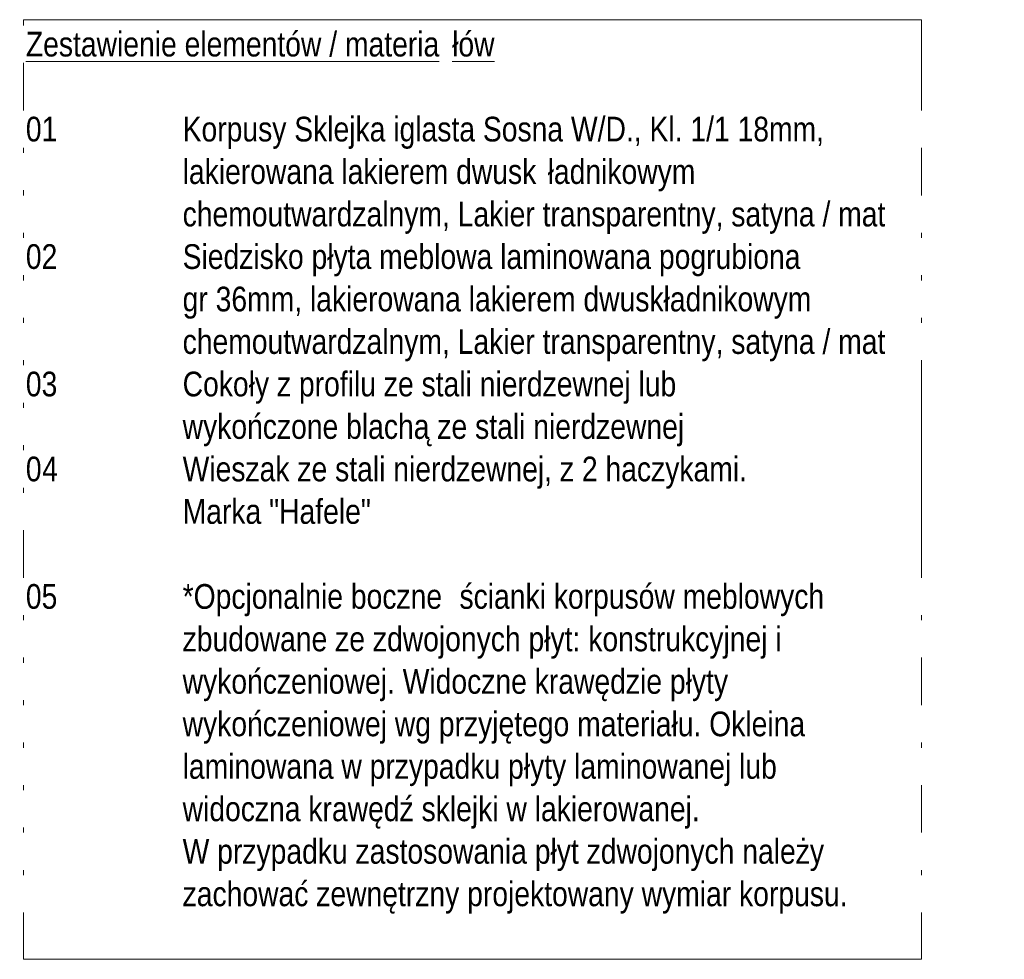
# Model space of a CAD drawing. Header units: centimetres. Extents: x 24002 to 25727, y -691 to 14792.
# Tile 1 of 6: x 24821 to 25618, y -691 to 70. Entities that reach past the tile are written whole.
import ezdxf

# ---------------------------------------------------------------- set-up
doc = ezdxf.new("R2010")
doc.units = ezdxf.units.CM
doc.layers.add('G-ANNO-TEXT', color=231, linetype='Continuous', lineweight=9)
doc.styles.add('Arial Narrow_1', font='ARIALN.TTF', dxfattribs={"height": 20})

msp = doc.modelspace()

# ---------------------------------------------------------------- linework, layer by layer
at = {"layer": 'G-ANNO-TEXT', "color": 250, "flags": 128}
msp.add_lwpolyline([(24823.54, 70.12), (25551.13, 70.12), (25551.13, -690.58), (24823.54, -690.58)], close=True, dxfattribs=at)

# ---------------------------------------------------------------- next in the draw order: texts
at = {"layer": 'G-ANNO-TEXT', "color": 7, "char_height": 20, "attachment_point": 1, "style": 'Arial Narrow_1', "bg_fill": 3, "box_fill_scale": 1.25, "bg_fill_color": 256, "bg_fill_true_color": 13158600, "bg_fill_transparency": 0}
for s, insert, width in [('\\LZestawienie elementów / materia', (24825.54, 60.34), 418.4809), ('01', (24825.54, -8.45), 32.0675), ('02', (24825.54, -111.64), 32.0675), ('03', (24825.54, -214.83), 32.0675), ('\\fArial Narrow|b0|i0|c238|p34|;0', (24825.54, -283.62), 16.0338), ('05', (24825.54, -386.8), 32.0675)]:
    msp.add_mtext(s, dxfattribs=dict(at, insert=insert, width=width))

# ---------------------------------------------------------------- next in the draw order: texts
for s, insert, width in [('\\Lłów', (25170.82, 60.34), 42.4894), ('\\fArial Narrow|b0|i0|c238|p34|;^I', (24852, -8.45), 121.8565), ('\\fArial Narrow|b0|i0|c238|p34|;4', (24838.77, -283.62), 16.0338), ('\\fArial Narrow|b0|i0|c238|p34|;^I', (24852, -386.8), 121.8565)]:
    msp.add_mtext(s, dxfattribs=dict(at, insert=insert, width=width))

# ---------------------------------------------------------------- next in the draw order: texts
for s, insert, width in [('Korpusy Sklejka iglasta Sosna W/D., Kl. 1/1 18mm, ', (24952.54, -8.45), 658.9871), ('*Opcjonalnie boczne ', (24952.54, -386.8), 271.7721)]:
    msp.add_mtext(s, dxfattribs=dict(at, insert=insert, width=width))

# ---------------------------------------------------------------- next in the draw order: texts
for s, insert, width in [('\\fArial Narrow|b0|i0|c238|p34|;^I', (24825.54, -42.85), 153.924), ('ładnikowym ', (25248.21, -42.85), 157.1307), ('ścianki korpusów meblowych ', (25176.78, -386.8), 377.5948), ('\\fArial Narrow|b0|i0|c238|p34|;^I', (24825.54, -421.2), 153.924)]:
    msp.add_mtext(s, dxfattribs=dict(at, insert=insert, width=width))

# ---------------------------------------------------------------- next in the draw order: texts
for s, insert, width in [('lakierowana lakierem dwusk', (24952.54, -42.85), 358.3543), ('zbudowane ze zdwojonych płyt: konstrukcyjnej i ', (24952.54, -421.2), 617.2994)]:
    msp.add_mtext(s, dxfattribs=dict(at, insert=insert, width=width))

# ---------------------------------------------------------------- next in the draw order: texts
at = {"layer": 'G-ANNO-TEXT', "color": 7, "char_height": 20, "width": 153.924, "attachment_point": 1, "style": 'Arial Narrow_1', "bg_fill": 3, "box_fill_scale": 1.25, "bg_fill_color": 256, "bg_fill_true_color": 13158600, "bg_fill_transparency": 0}
for insert in [(24825.54, -77.24), (24825.54, -455.6)]:
    msp.add_mtext('\\fArial Narrow|b0|i0|c238|p34|;^I', dxfattribs=dict(at, insert=insert))

# ---------------------------------------------------------------- next in the draw order: texts
at = {"layer": 'G-ANNO-TEXT', "color": 7, "char_height": 20, "attachment_point": 1, "style": 'Arial Narrow_1', "bg_fill": 3, "box_fill_scale": 1.25, "bg_fill_color": 256, "bg_fill_true_color": 13158600, "bg_fill_transparency": 0}
for s, insert, width in [('chemoutwardzalnym, Lakier transparentny, satyna / mat', (24952.54, -77.24), 713.5019), ('wykończeniowej. Widoczne krawędzie płyty ', (24952.54, -455.6), 561.1813)]:
    msp.add_mtext(s, dxfattribs=dict(at, insert=insert, width=width))

# ---------------------------------------------------------------- next in the draw order: texts
for insert, width in [((24852, -111.64), 121.8565), ((24825.54, -489.99), 153.924)]:
    msp.add_mtext('\\fArial Narrow|b0|i0|c238|p34|;^I', dxfattribs=dict(at, insert=insert, width=width))

# ---------------------------------------------------------------- next in the draw order: texts
for s, insert, width in [('Siedzisko płyta meblowa laminowana pogrubiona ', (24952.54, -111.64), 634.9365), ('wykończeniowej wg przyjętego materiału. Okleina ', (24952.54, -489.99), 638.9449)]:
    msp.add_mtext(s, dxfattribs=dict(at, insert=insert, width=width))

# ---------------------------------------------------------------- next in the draw order: texts
at = {"layer": 'G-ANNO-TEXT', "color": 7, "char_height": 20, "width": 153.924, "attachment_point": 1, "style": 'Arial Narrow_1', "bg_fill": 3, "box_fill_scale": 1.25, "bg_fill_color": 256, "bg_fill_true_color": 13158600, "bg_fill_transparency": 0}
for insert in [(24825.54, -146.03), (24825.54, -524.39)]:
    msp.add_mtext('\\fArial Narrow|b0|i0|c238|p34|;^I', dxfattribs=dict(at, insert=insert))

# ---------------------------------------------------------------- next in the draw order: texts
at = {"layer": 'G-ANNO-TEXT', "color": 7, "char_height": 20, "attachment_point": 1, "style": 'Arial Narrow_1', "bg_fill": 3, "box_fill_scale": 1.25, "bg_fill_color": 256, "bg_fill_true_color": 13158600, "bg_fill_transparency": 0}
for s, insert, width in [('gr 36mm, lakierowana lakierem dwuskładnikowym ', (24952.54, -146.03), 643.7551), ('laminowana w przypadku płyty laminowanej lub ', (24952.54, -524.39), 610.0842)]:
    msp.add_mtext(s, dxfattribs=dict(at, insert=insert, width=width))

# ---------------------------------------------------------------- next in the draw order: texts
at = {"layer": 'G-ANNO-TEXT', "color": 7, "char_height": 20, "width": 153.924, "attachment_point": 1, "style": 'Arial Narrow_1', "bg_fill": 3, "box_fill_scale": 1.25, "bg_fill_color": 256, "bg_fill_true_color": 13158600, "bg_fill_transparency": 0}
for insert in [(24825.54, -180.43), (24825.54, -558.78)]:
    msp.add_mtext('\\fArial Narrow|b0|i0|c238|p34|;^I', dxfattribs=dict(at, insert=insert))

# ---------------------------------------------------------------- next in the draw order: texts
at = {"layer": 'G-ANNO-TEXT', "color": 7, "char_height": 20, "attachment_point": 1, "style": 'Arial Narrow_1', "bg_fill": 3, "box_fill_scale": 1.25, "bg_fill_color": 256, "bg_fill_true_color": 13158600, "bg_fill_transparency": 0}
for s, insert, width in [('chemoutwardzalnym, Lakier transparentny, satyna / mat', (24952.54, -180.43), 713.5019), ('widoczna krawędź sklejki w lakierowanej.', (24952.54, -558.78), 524.3036)]:
    msp.add_mtext(s, dxfattribs=dict(at, insert=insert, width=width))

# ---------------------------------------------------------------- next in the draw order: texts
for insert, width in [((24852, -214.83), 121.8565), ((24825.54, -593.18), 153.924)]:
    msp.add_mtext('\\fArial Narrow|b0|i0|c238|p34|;^I', dxfattribs=dict(at, insert=insert, width=width))

# ---------------------------------------------------------------- next in the draw order: texts
for s, insert, width in [('Cokoły z profilu ze stali nierdzewnej lub ', (24952.54, -214.83), 509.8733), ('W przypadku zastosowania płyt zdwojonych należy ', (24952.54, -593.18), 659.7888)]:
    msp.add_mtext(s, dxfattribs=dict(at, insert=insert, width=width))

# ---------------------------------------------------------------- next in the draw order: texts
at = {"layer": 'G-ANNO-TEXT', "color": 7, "char_height": 20, "width": 153.924, "attachment_point": 1, "style": 'Arial Narrow_1', "bg_fill": 3, "box_fill_scale": 1.25, "bg_fill_color": 256, "bg_fill_true_color": 13158600, "bg_fill_transparency": 0}
for insert in [(24825.54, -249.22), (24825.54, -627.58)]:
    msp.add_mtext('\\fArial Narrow|b0|i0|c238|p34|;^I', dxfattribs=dict(at, insert=insert))

# ---------------------------------------------------------------- next in the draw order: texts
at = {"layer": 'G-ANNO-TEXT', "color": 7, "char_height": 20, "attachment_point": 1, "style": 'Arial Narrow_1', "bg_fill": 3, "box_fill_scale": 1.25, "bg_fill_color": 256, "bg_fill_true_color": 13158600, "bg_fill_transparency": 0}
for s, insert, width in [('wykończone blachą ze stali nierdzewnej ', (24952.54, -249.22), 517.8901), ('zachować zewnętrzny projektowany wymiar korpusu.', (24952.54, -627.58), 674.2192)]:
    msp.add_mtext(s, dxfattribs=dict(at, insert=insert, width=width))

# ---------------------------------------------------------------- next in the draw order: texts
at = {"layer": 'G-ANNO-TEXT', "color": 7, "insert": (24852, -283.62), "char_height": 20, "width": 121.8565, "attachment_point": 1, "style": 'Arial Narrow_1', "bg_fill": 3, "box_fill_scale": 1.25, "bg_fill_color": 256, "bg_fill_true_color": 13158600, "bg_fill_transparency": 0}
msp.add_mtext('\\fArial Narrow|b0|i0|c238|p34|;^I', dxfattribs=at)

# ---------------------------------------------------------------- next in the draw order: texts
at = {"layer": 'G-ANNO-TEXT', "color": 7, "insert": (24952.54, -283.62), "char_height": 20, "width": 581.2234, "attachment_point": 1, "style": 'Arial Narrow_1', "bg_fill": 3, "box_fill_scale": 1.25, "bg_fill_color": 256, "bg_fill_true_color": 13158600, "bg_fill_transparency": 0}
msp.add_mtext('Wieszak ze stali nierdzewnej, z 2 haczykami. ', dxfattribs=at)

# ---------------------------------------------------------------- next in the draw order: texts
at = {"layer": 'G-ANNO-TEXT', "color": 7, "insert": (24825.54, -318.01), "char_height": 20, "width": 153.924, "attachment_point": 1, "style": 'Arial Narrow_1', "bg_fill": 3, "box_fill_scale": 1.25, "bg_fill_color": 256, "bg_fill_true_color": 13158600, "bg_fill_transparency": 0}
msp.add_mtext('\\fArial Narrow|b0|i0|c238|p34|;^I', dxfattribs=at)

# ---------------------------------------------------------------- next in the draw order: texts
at = {"layer": 'G-ANNO-TEXT', "color": 7, "insert": (24952.54, -318.01), "char_height": 20, "width": 190.8016, "attachment_point": 1, "style": 'Arial Narrow_1', "bg_fill": 3, "box_fill_scale": 1.25, "bg_fill_color": 256, "bg_fill_true_color": 13158600, "bg_fill_transparency": 0}
msp.add_mtext('Marka "Hafele"', dxfattribs=at)

doc.saveas('drawing.dxf')
